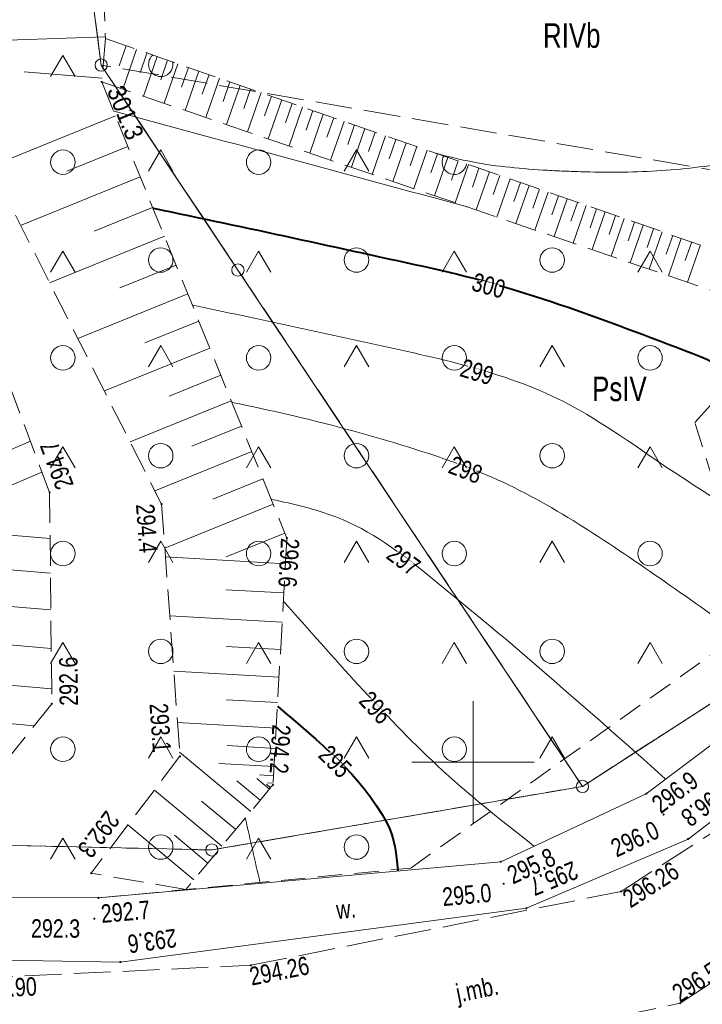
# Model space of a CAD drawing. Header units: metres. Extents: x 8377125 to 8377741, y 5529327 to 5529631.
# Tile 142 of 150: x 8377431 to 8377459, y 5529490 to 5529530. Entities that reach past the tile are written whole.
import ezdxf
from ezdxf.enums import TextEntityAlignment as Align

# ---------------------------------------------------------------- set-up
doc = ezdxf.new("R2010")
doc.units = ezdxf.units.M
doc.header["$MEASUREMENT"] = 0
for name, pattern in [('2_1-500', [1.5, 1, -0.5]), ('BUBZ01-500', [1.75, 1.25, -0.5]), ('egkk-500', [2, 1.5, -0.5]), ('egug-500', [1, 0.5, -0.5]), ('KTJZ01-500', [2, 1.5, -0.5])]:
    doc.linetypes.add(name, pattern=pattern)
doc.layers.get('0').update_dxf_attribs({"color": 2})
for name, color, linetype, lineweight in [('1 500 A2 Ramka', 2, 'Continuous', 0), ('1 500 A2 Ramka (Construction)', 2, 'Continuous', 0), ('202-punkt graniczny', 7, 'Continuous', 0), ('209-oznaczenie konturu klasyfikacyjnego', 7, 'Continuous', 0), ('217-kontur klasyfikacyjny', 7, 'Continuous', 0), ('218-kontur użytku gruntowego', 7, 'Continuous', 0), ('219-działka ewidencyjna', 7, 'Continuous', 0), ('BUBZ01', 7, 'Continuous', 0), ('BUBZ01_1', 7, 'Continuous', 0), ('KTJZ01', 7, 'Continuous', 0), ('OTZZ', 7, 'Continuous', 0), ('pikieta naturalna', 7, 'Continuous', 0), ('pikieta naturalna-Atr2', 7, 'Continuous', 0), ('PTRW02', 7, 'Continuous', 0), ('RTPW01', 7, 'Continuous', 0), ('RTPW02', 7, 'Continuous', 0), ('Wstawianie ramki sekcyjnej z opisem', 7, 'Continuous', 0), ('WWRPH_811', 7, 'Continuous', 0), ('WWRPH_814', 7, 'Continuous', 0)]:
    doc.layers.add(name, color=color, linetype=linetype, lineweight=lineweight)
doc.styles.get("Standard").update_dxf_attribs({"font": 'Working1250.shx', "width": 0.75})

# ---------------------------------------------------------------- blocks, each defined once
blk = doc.blocks.new('202')
at = {"color": 0, "linetype": 'Continuous', "lineweight": 0}
blk.add_circle((0, 0), 0.25, dxfattribs=at)
blk = doc.blocks.new('PW01')
at = {"linetype": 'Continuous', "lineweight": 13}
h = blk.add_hatch(color=0, dxfattribs=at)
edge = h.paths.add_edge_path()
edge.add_arc((0, 0), 0.045, 0, 360)
blk = doc.blocks.new('RTPW02')
at = {"layer": 'RTPW02', "linetype": 'Continuous', "lineweight": 13}
h = blk.add_hatch(color=7, dxfattribs=at)
edge = h.paths.add_edge_path()
edge.add_arc((0, 0), 0.0045, 0, 360)
blk = doc.blocks.new('RTPW01')
at = {"layer": 'RTPW01', "linetype": 'Continuous', "lineweight": 13}
h = blk.add_hatch(color=7, dxfattribs=at)
edge = h.paths.add_edge_path()
edge.add_arc((0, 0), 0.0045, 0, 360)
blk = doc.blocks.new('*U23')
at = {"layer": '1 500 A2 Ramka (Construction)', "color": 2, "linetype": 'Continuous', "lineweight": 30}
blk.add_3dface([(-10.1172, -20.5497), (10.1172, -20.5497), (10.1172, 9.1484), (-10.1172, 9.1484)], dxfattribs=at)

msp = doc.modelspace()

# ---------------------------------------------------------------- linework, layer by layer
at = {"layer": '217-kontur klasyfikacyjny', "color": 3, "linetype": 'egkk-500', "lineweight": 13, "flags": 128}
for points in [[(8377434.8, 5529528.5), (8377431.699, 5529552.111)], [(8377431.699, 5529552.111), (8377434.8, 5529528.5)], [(8377440.39, 5529520.12), (8377434.8, 5529528.5)], [(8377434.8, 5529528.5), (8377440.39, 5529520.12)], [(8377470.67, 5529522.33), (8377434.8, 5529528.5)], [(8377454.47, 5529499.01), (8377440.39, 5529520.12)], [(8377440.39, 5529520.12), (8377454.47, 5529499.01)], [(8377454.47, 5529499.01), (8377463.04, 5529504.54)], [(8377439.32, 5529496.41), (8377454.47, 5529499.01)], [(8377425.78, 5529496.72), (8377439.32, 5529496.41)]]:
    msp.add_lwpolyline(points, dxfattribs=at)
at = {"layer": '218-kontur użytku gruntowego', "color": 3, "linetype": 'egug-500', "lineweight": 13, "flags": 128}
for points in [[(8377434.8, 5529528.5), (8377431.699, 5529552.111)], [(8377431.699, 5529552.111), (8377434.8, 5529528.5)], [(8377440.39, 5529520.12), (8377434.8, 5529528.5)], [(8377434.8, 5529528.5), (8377440.39, 5529520.12)], [(8377454.47, 5529499.01), (8377440.39, 5529520.12)], [(8377440.39, 5529520.12), (8377454.47, 5529499.01)], [(8377463.04, 5529504.54), (8377454.47, 5529499.01)], [(8377454.47, 5529499.01), (8377463.04, 5529504.54)], [(8377454.47, 5529499.01), (8377439.32, 5529496.41)], [(8377439.32, 5529496.41), (8377454.47, 5529499.01)], [(8377439.32, 5529496.41), (8377425.78, 5529496.72)], [(8377425.78, 5529496.72), (8377439.32, 5529496.41)]]:
    msp.add_lwpolyline(points, dxfattribs=at)
at = {"layer": '219-działka ewidencyjna', "color": 7, "linetype": 'Continuous', "lineweight": 13, "flags": 128}
for points in [[(8377434.8, 5529528.5), (8377431.699, 5529552.111)], [(8377440.39, 5529520.12), (8377434.8, 5529528.5)], [(8377454.47, 5529499.01), (8377440.39, 5529520.12)], [(8377463.04, 5529504.54), (8377454.47, 5529499.01)], [(8377454.47, 5529499.01), (8377439.32, 5529496.41)], [(8377439.32, 5529496.41), (8377425.78, 5529496.72)]]:
    msp.add_lwpolyline(points, dxfattribs=at)
at = {"layer": 'BUBZ01', "color": 7, "linetype": 'BUBZ01-500', "lineweight": 13}
for p, q in [((8377434.97, 5529529.58, 302.59), (8377462.966, 5529519.87, 301.365)), ((8377434.82, 5529527.81, 301.3), (8377462.972, 5529518.181, 300.734)), ((8377438.254, 5529494.793, 293.46), (8377434.39, 5529495.46, 292.3))]:
    msp.add_line(p, q, dxfattribs=at)
for points in [[(8377421.448, 5529556.075, 302.473), (8377421.445, 5529540.326, 299.524), (8377427.35, 5529525.27, 296.8), (8377432.69, 5529511.03, 294.7), (8377432.78, 5529502.39, 292.6), (8377428.53, 5529497.07, 292.3), (8377420.65, 5529496.27, 291.4)], [(8377423.333, 5529555.346, 301.846), (8377423.361, 5529540.999, 299.081), (8377429.71, 5529525.49, 297.6), (8377437.27, 5529510.55, 294.4), (8377438.02, 5529500.24, 293.13), (8377434.39, 5529495.46, 292.3)], [(8377429.865, 5529552.821, 305.55), (8377429.776, 5529549.63, 305.145), (8377434.775, 5529535.047, 303.766), (8377434.97, 5529529.58, 302.59), (8377434.82, 5529527.81, 301.3), (8377442.39, 5529509.16, 296.6), (8377441.82, 5529499.07, 294.25), (8377438.254, 5529494.793, 293.46)]]:
    msp.add_polyline3d(points, dxfattribs=at)
at = {"layer": 'BUBZ01_1', "color": 7, "linetype": 'Continuous', "lineweight": 13}
for p, q in [((8377428.105, 5529529.41, 297.974), (8377434.967, 5529529.655, 302.606)), ((8377435.537, 5529528.473, 301.922), (8377435.818, 5529529.286, 302.553)), ((8377435.68, 5529527.516, 301.283), (8377436.243, 5529529.139, 302.534)), ((8377436.386, 5529528.181, 301.895), (8377436.667, 5529528.992, 302.516)), ((8377436.529, 5529527.225, 301.266), (8377437.091, 5529528.844, 302.497)), ((8377437.235, 5529527.889, 301.868), (8377437.515, 5529528.697, 302.479)), ((8377431.656, 5529528.227, 299.647), (8377434.833, 5529527.957, 301.408)), ((8377437.379, 5529526.935, 301.249), (8377437.939, 5529528.55, 302.46)), ((8377438.084, 5529527.596, 301.841), (8377438.363, 5529528.403, 302.442)), ((8377438.229, 5529526.644, 301.231), (8377438.788, 5529528.256, 302.423)), ((8377438.933, 5529527.304, 301.814), (8377439.212, 5529528.109, 302.404)), ((8377439.078, 5529526.354, 301.214), (8377439.636, 5529527.962, 302.386)), ((8377439.782, 5529527.011, 301.787), (8377440.06, 5529527.815, 302.367)), ((8377439.928, 5529526.063, 301.197), (8377440.484, 5529527.667, 302.349)), ((8377440.631, 5529526.719, 301.759), (8377440.909, 5529527.52, 302.33)), ((8377440.777, 5529525.772, 301.18), (8377441.333, 5529527.373, 302.312)), ((8377441.48, 5529526.427, 301.732), (8377441.757, 5529527.226, 302.293)), ((8377441.627, 5529525.482, 301.163), (8377442.181, 5529527.079, 302.274)), ((8377442.329, 5529526.134, 301.705), (8377442.605, 5529526.932, 302.256)), ((8377442.477, 5529525.191, 301.146), (8377443.029, 5529526.785, 302.237)), ((8377443.178, 5529525.842, 301.678), (8377443.454, 5529526.638, 302.219)), ((8377430.285, 5529524.354, 297.357), (8377435.383, 5529526.423, 300.951)), ((8377443.326, 5529524.901, 301.129), (8377443.878, 5529526.49, 302.2)), ((8377444.027, 5529525.549, 301.651), (8377444.302, 5529526.343, 302.182)), ((8377444.176, 5529524.61, 301.112), (8377444.726, 5529526.196, 302.163)), ((8377444.876, 5529525.257, 301.624), (8377445.15, 5529526.049, 302.145)), ((8377445.026, 5529524.319, 301.095), (8377445.575, 5529525.902, 302.126)), ((8377445.725, 5529524.964, 301.597), (8377445.999, 5529525.755, 302.107)), ((8377445.875, 5529524.029, 301.078), (8377446.423, 5529525.608, 302.089)), ((8377446.574, 5529524.672, 301.57), (8377446.847, 5529525.461, 302.07)), ((8377433.392, 5529524.162, 298.867), (8377435.889, 5529525.175, 300.636)), ((8377446.725, 5529523.738, 301.061), (8377447.271, 5529525.313, 302.052)), ((8377447.423, 5529524.38, 301.543), (8377447.695, 5529525.166, 302.033)), ((8377447.575, 5529523.448, 301.044), (8377448.12, 5529525.019, 302.015)), ((8377448.272, 5529524.087, 301.516), (8377448.544, 5529524.872, 301.996)), ((8377448.424, 5529523.157, 301.026), (8377448.968, 5529524.725, 301.977)), ((8377449.121, 5529523.795, 301.488), (8377449.392, 5529524.578, 301.959)), ((8377449.274, 5529522.866, 301.009), (8377449.816, 5529524.431, 301.94)), ((8377449.97, 5529523.502, 301.461), (8377450.241, 5529524.284, 301.922)), ((8377431.505, 5529521.942, 296.84), (8377436.396, 5529523.927, 300.322)), ((8377450.123, 5529522.576, 300.992), (8377450.665, 5529524.137, 301.903)), ((8377450.819, 5529523.21, 301.434), (8377451.089, 5529523.989, 301.885)), ((8377450.973, 5529522.285, 300.975), (8377451.513, 5529523.842, 301.866)), ((8377451.668, 5529522.917, 301.407), (8377451.937, 5529523.695, 301.848)), ((8377451.752, 5529522.019, 300.96), (8377452.291, 5529523.573, 301.832)), ((8377452.446, 5529522.649, 301.382), (8377452.715, 5529523.425, 301.814)), ((8377452.531, 5529521.752, 300.944), (8377453.068, 5529523.303, 301.798)), ((8377453.224, 5529522.381, 301.357), (8377453.493, 5529523.156, 301.78)), ((8377453.309, 5529521.486, 300.928), (8377453.846, 5529523.033, 301.764)), ((8377434.509, 5529521.708, 298.294), (8377436.902, 5529522.68, 300.007)), ((8377454.002, 5529522.113, 301.333), (8377454.27, 5529522.886, 301.745)), ((8377454.088, 5529521.22, 300.913), (8377454.624, 5529522.763, 301.73)), ((8377454.781, 5529521.845, 301.308), (8377455.048, 5529522.616, 301.711)), ((8377454.867, 5529520.953, 300.897), (8377455.401, 5529522.494, 301.696)), ((8377455.559, 5529521.577, 301.283), (8377455.826, 5529522.347, 301.677)), ((8377455.646, 5529520.687, 300.881), (8377456.179, 5529522.224, 301.662)), ((8377456.337, 5529521.309, 301.258), (8377456.603, 5529522.077, 301.643)), ((8377456.425, 5529520.42, 300.866), (8377456.957, 5529521.954, 301.628)), ((8377457.115, 5529521.041, 301.233), (8377457.381, 5529521.807, 301.609)), ((8377432.692, 5529519.598, 296.338), (8377437.381, 5529521.501, 299.71)), ((8377457.204, 5529520.154, 300.85), (8377457.734, 5529521.684, 301.594)), ((8377457.894, 5529520.773, 301.208), (8377458.159, 5529521.537, 301.575)), ((8377457.982, 5529519.888, 300.834), (8377458.512, 5529521.415, 301.56)), ((8377458.672, 5529520.505, 301.184), (8377458.936, 5529521.268, 301.541)), ((8377458.761, 5529519.621, 300.819), (8377459.29, 5529521.145, 301.526)), ((8377435.564, 5529519.39, 297.753), (8377437.859, 5529520.322, 299.413)), ((8377433.844, 5529517.32, 295.85), (8377438.338, 5529519.144, 299.116)), ((8377436.587, 5529517.141, 297.228), (8377438.788, 5529518.034, 298.836)), ((8377434.929, 5529515.176, 295.391), (8377439.238, 5529516.925, 298.557)), ((8377437.58, 5529514.96, 296.719), (8377439.688, 5529515.816, 298.277)), ((8377435.98, 5529513.099, 294.946), (8377440.111, 5529514.776, 298.015)), ((8377438.511, 5529512.915, 296.242), (8377440.533, 5529513.736, 297.753)), ((8377431.905, 5529513.124, 295.009), (8377429.509, 5529512.095, 296.287)), ((8377436.997, 5529511.089, 294.516), (8377440.955, 5529512.696, 297.491)), ((8377432.378, 5529511.862, 294.823), (8377430.04, 5529510.859, 296.028)), ((8377439.36, 5529510.757, 295.767), (8377441.405, 5529511.587, 297.212)), ((8377437.401, 5529508.75, 294.178), (8377441.827, 5529510.547, 296.949)), ((8377432.71, 5529509.145, 294.242), (8377429.95, 5529509.378, 295.646)), ((8377439.902, 5529508.392, 295.333), (8377442.306, 5529509.368, 296.652)), ((8377437.427, 5529508.391, 294.134), (8377442.331, 5529508.114, 296.356)), ((8377432.724, 5529507.722, 293.896), (8377429.831, 5529507.967, 295.278)), ((8377439.889, 5529507.052, 295.032), (8377442.263, 5529506.918, 296.078)), ((8377432.74, 5529506.224, 293.532), (8377429.705, 5529506.481, 294.891)), ((8377437.602, 5529505.981, 293.837), (8377442.196, 5529505.722, 295.799)), ((8377432.756, 5529504.651, 293.149), (8377429.573, 5529504.921, 294.484)), ((8377439.908, 5529504.726, 294.618), (8377442.132, 5529504.601, 295.538)), ((8377437.767, 5529503.723, 293.559), (8377442.069, 5529503.48, 295.277)), ((8377432.774, 5529503.003, 292.749), (8377429.434, 5529503.286, 294.058)), ((8377439.927, 5529502.551, 294.231), (8377442.01, 5529502.433, 295.033)), ((8377432.063, 5529501.492, 292.549), (8377429.302, 5529501.726, 293.652)), ((8377437.92, 5529501.615, 293.299), (8377441.951, 5529501.387, 294.79)), ((8377438.007, 5529500.413, 293.151), (8377440.917, 5529497.987, 294.05)), ((8377439.942, 5529500.676, 293.898), (8377441.904, 5529500.565, 294.598)), ((8377439.602, 5529499.945, 293.625), (8377441.862, 5529499.817, 294.424)), ((8377440.348, 5529499.234, 293.851), (8377441.297, 5529498.443, 294.134)), ((8377441.16, 5529499.33, 294.064), (8377441.677, 5529498.899, 294.218)), ((8377441.276, 5529499.476, 294.137), (8377441.841, 5529499.444, 294.337)), ((8377436.972, 5529498.859, 292.89), (8377439.728, 5529496.561, 293.787)), ((8377441.552, 5529499.1, 294.177), (8377441.725, 5529498.956, 294.229)), ((8377441.598, 5529499.158, 294.187), (8377441.824, 5529499.145, 294.267)), ((8377438.905, 5529498.408, 293.463), (8377440.298, 5529497.245, 293.913)), ((8377435.893, 5529497.439, 292.644), (8377438.587, 5529495.193, 293.534)), ((8377437.795, 5529497.013, 293.214), (8377439.157, 5529495.877, 293.66))]:
    msp.add_line(p, q, dxfattribs=at)
at = {"layer": 'OTZZ', "color": 7, "linetype": 'Continuous', "lineweight": 13, "flags": 128}
for points in [[(8377432.734, 5529528.029), (8377433.234, 5529528.895), (8377433.734, 5529528.029)], [(8377436.734, 5529524.163), (8377437.234, 5529525.029), (8377437.734, 5529524.163)], [(8377444.734, 5529524.163), (8377445.234, 5529525.029), (8377445.734, 5529524.163)], [(8377432.734, 5529520.029), (8377433.234, 5529520.895), (8377433.734, 5529520.029)], [(8377440.734, 5529520.029), (8377441.234, 5529520.895), (8377441.734, 5529520.029)], [(8377456.734, 5529520.029), (8377457.234, 5529520.895), (8377457.734, 5529520.029)], [(8377436.734, 5529516.163), (8377437.234, 5529517.029), (8377437.734, 5529516.163)], [(8377444.734, 5529516.163), (8377445.234, 5529517.029), (8377445.734, 5529516.163)], [(8377452.734, 5529516.163), (8377453.234, 5529517.029), (8377453.734, 5529516.163)], [(8377432.734, 5529512.029), (8377433.234, 5529512.895), (8377433.734, 5529512.029)], [(8377440.734, 5529512.029), (8377441.234, 5529512.895), (8377441.734, 5529512.029)], [(8377456.734, 5529512.029), (8377457.234, 5529512.895), (8377457.734, 5529512.029)], [(8377436.734, 5529508.163), (8377437.234, 5529509.029), (8377437.734, 5529508.163)], [(8377444.734, 5529508.163), (8377445.234, 5529509.029), (8377445.734, 5529508.163)], [(8377452.734, 5529508.163), (8377453.234, 5529509.029), (8377453.734, 5529508.163)], [(8377432.734, 5529504.029), (8377433.234, 5529504.895), (8377433.734, 5529504.029)], [(8377440.734, 5529504.029), (8377441.234, 5529504.895), (8377441.734, 5529504.029)], [(8377448.734, 5529504.029), (8377449.234, 5529504.895), (8377449.734, 5529504.029)], [(8377456.734, 5529504.029), (8377457.234, 5529504.895), (8377457.734, 5529504.029)], [(8377436.734, 5529500.163), (8377437.234, 5529501.029), (8377437.734, 5529500.163)], [(8377452.734, 5529500.163), (8377453.234, 5529501.029), (8377453.734, 5529500.163)], [(8377432.734, 5529496.029), (8377433.234, 5529496.895), (8377433.734, 5529496.029)], [(8377440.734, 5529496.029), (8377441.234, 5529496.895), (8377441.734, 5529496.029)]]:
    msp.add_lwpolyline(points, dxfattribs=at)
at = {"layer": 'OTZZ', "color": 7, "linetype": 'Continuous', "lineweight": 13}
for centre in [(8377433.234, 5529524.529), (8377441.234, 5529524.529), (8377437.234, 5529520.529), (8377445.234, 5529520.529), (8377453.234, 5529520.529), (8377433.234, 5529516.529), (8377457.234, 5529516.529), (8377437.234, 5529512.529), (8377445.234, 5529512.529), (8377453.234, 5529512.529), (8377433.234, 5529508.529), (8377441.234, 5529508.529), (8377449.234, 5529508.529), (8377457.234, 5529508.529), (8377437.234, 5529504.529), (8377453.234, 5529504.529), (8377433.234, 5529500.529), (8377441.234, 5529500.529), (8377449.234, 5529500.529), (8377437.234, 5529496.529), (8377445.234, 5529496.529)]:
    msp.add_circle(centre, 0.5, dxfattribs=at)
for centre, start, end in [((8377437.234, 5529528.529), 130.6748, 11.0685), ((8377449.234, 5529524.529), 149.5207, 352.2226), ((8377441.234, 5529516.529), 0, 360), ((8377445.234, 5529504.529), 0, 360)]:
    msp.add_arc(centre, 0.5, start, end, dxfattribs=at)
at = {"layer": 'Wstawianie ramki sekcyjnej z opisem', "color": 7}
for p, q in [((8377450, 5529500), (8377450, 5529502.5)), ((8377450, 5529500), (8377450, 5529502.5)), ((8377447.5, 5529500), (8377452.5, 5529500)), ((8377447.5, 5529500), (8377452.5, 5529500)), ((8377447.5, 5529500), (8377452.5, 5529500)), ((8377447.5, 5529500), (8377452.5, 5529500)), ((8377450, 5529497.5), (8377450, 5529500)), ((8377450, 5529497.5), (8377450, 5529500))]:
    msp.add_line(p, q, dxfattribs=at)
at = {"layer": 'WWRPH_811', "color": 34, "linetype": 'Continuous', "lineweight": 13}
for points, knots in [([(8377448.454, 5529524.903, 302), (8377448.463, 5529524.901, 302), (8377448.473, 5529524.898, 302), (8377448.483, 5529524.895, 302), (8377448.974, 5529524.75, 302), (8377449.474, 5529524.638, 302), (8377449.978, 5529524.54, 302), (8377450.484, 5529524.441, 302), (8377450.993, 5529524.369, 302), (8377451.505, 5529524.319, 302), (8377452.019, 5529524.27, 302), (8377452.532, 5529524.224, 302), (8377453.046, 5529524.196, 302), (8377453.303, 5529524.183, 302), (8377453.56, 5529524.17, 302), (8377453.816, 5529524.16, 302), (8377454.072, 5529524.149, 302), (8377454.328, 5529524.141, 302), (8377454.583, 5529524.133, 302), (8377455.102, 5529524.118, 302), (8377455.621, 5529524.117, 302), (8377456.14, 5529524.121, 302), (8377456.66, 5529524.125, 302), (8377457.18, 5529524.15, 302), (8377457.7, 5529524.183, 302), (8377458.221, 5529524.217, 302), (8377458.74, 5529524.264, 302), (8377459.258, 5529524.332, 302), (8377459.779, 5529524.4, 302), (8377460.296, 5529524.479, 302), (8377460.812, 5529524.577, 302), (8377461.307, 5529524.671, 302), (8377461.8, 5529524.769, 302), (8377462.292, 5529524.875, 302), (8377462.781, 5529524.98, 302), (8377463.268, 5529525.09, 302), (8377463.755, 5529525.206, 302), (8377464.24, 5529525.322, 302), (8377464.722, 5529525.447, 302), (8377465.202, 5529525.583, 302), (8377465.683, 5529525.72, 302), (8377466.161, 5529525.864, 302), (8377466.635, 5529526.021, 302), (8377468.047, 5529526.487, 302), (8377469.457, 5529526.954, 302), (8377470.858, 5529527.451, 302)], [0, 0, 0, 0, 0.001309, 0.001309, 0.001309, 0.068404, 0.068404, 0.068404, 0.135742, 0.135742, 0.135742, 0.203207, 0.203207, 0.203207, 0.236859, 0.236859, 0.236859, 0.270357, 0.270357, 0.270357, 0.338291, 0.338291, 0.338291, 0.406416, 0.406416, 0.406416, 0.474751, 0.474751, 0.474751, 0.543397, 0.543397, 0.543397, 0.609286, 0.609286, 0.609286, 0.67475, 0.67475, 0.67475, 0.740029, 0.740029, 0.740029, 0.805422, 0.805422, 0.805422, 1, 1, 1, 1]), ([(8377435.303, 5529526.62, 301), (8377435.313, 5529526.617, 301), (8377435.322, 5529526.614, 301), (8377435.332, 5529526.612, 301), (8377437.729, 5529525.962, 301), (8377440.126, 5529525.313, 301), (8377442.522, 5529524.663, 301), (8377444.919, 5529524.013, 301), (8377447.316, 5529523.364, 301), (8377449.713, 5529522.714, 301), (8377449.722, 5529522.712, 301), (8377449.732, 5529522.709, 301), (8377449.742, 5529522.706, 301)], [0, 0, 0, 0, 0.002005, 0.002005, 0.002005, 0.5, 0.5, 0.5, 0.997995, 0.997995, 0.997995, 1, 1, 1, 1]), ([(8377438.524, 5529518.683, 299), (8377438.534, 5529518.681, 299), (8377438.544, 5529518.679, 299), (8377438.554, 5529518.677, 299), (8377441.231, 5529518.123, 299), (8377443.901, 5529517.534, 299), (8377446.573, 5529516.949, 299), (8377449.239, 5529516.365, 299), (8377451.956, 5529515.765, 299), (8377454.347, 5529514.392, 299), (8377455.891, 5529513.505, 299), (8377457.281, 5529512.445, 299), (8377458.766, 5529511.496, 299), (8377460.249, 5529510.548, 299), (8377461.612, 5529509.506, 299), (8377463.258, 5529508.729, 299), (8377464.431, 5529508.176, 299), (8377465.724, 5529508.242, 299), (8377466.974, 5529508.153, 299), (8377466.984, 5529508.153, 299), (8377466.994, 5529508.152, 299), (8377467.004, 5529508.151, 299)], [0, 0, 0, 0, 0.000975, 0.000975, 0.000975, 0.267605, 0.267605, 0.267605, 0.533612, 0.533612, 0.533612, 0.70532, 0.70532, 0.70532, 0.876803, 0.876803, 0.876803, 0.999025, 0.999025, 0.999025, 1, 1, 1, 1]), ([(8377440.135, 5529514.715, 298), (8377440.145, 5529514.713, 298), (8377440.155, 5529514.711, 298), (8377440.164, 5529514.709, 298), (8377443.278, 5529514.064, 298), (8377446.347, 5529513.283, 298), (8377449.369, 5529512.21, 298), (8377451.91, 5529511.307, 298), (8377454.184, 5529509.879, 298), (8377456.406, 5529508.361, 298), (8377458.637, 5529506.837, 298), (8377460.832, 5529505.315, 298), (8377462.903, 5529503.6, 298), (8377463.003, 5529503.518, 298), (8377463.103, 5529503.436, 298), (8377463.198, 5529503.349, 298), (8377463.205, 5529503.343, 298), (8377463.213, 5529503.336, 298), (8377463.22, 5529503.329, 298)], [0, 0, 0, 0, 0.001151, 0.001151, 0.001151, 0.367129, 0.367129, 0.367129, 0.674903, 0.674903, 0.674903, 0.983997, 0.983997, 0.983997, 0.998849, 0.998849, 0.998849, 1, 1, 1, 1]), ([(8377441.746, 5529510.747, 297), (8377441.756, 5529510.745, 297), (8377441.765, 5529510.743, 297), (8377441.775, 5529510.741, 297), (8377442.66, 5529510.558, 297), (8377443.536, 5529510.356, 297), (8377444.39, 5529510.027, 297), (8377445.832, 5529509.474, 297), (8377447.066, 5529508.539, 297), (8377448.251, 5529507.571, 297), (8377449.89, 5529506.231, 297), (8377451.521, 5529504.899, 297), (8377453.108, 5529503.506, 297), (8377454.692, 5529502.116, 297), (8377456.289, 5529500.741, 297), (8377457.847, 5529499.322, 297), (8377457.854, 5529499.315, 297), (8377457.862, 5529499.309, 297), (8377457.869, 5529499.302, 297)], [0, 0, 0, 0, 0.0015, 0.0015, 0.0015, 0.13701, 0.13701, 0.13701, 0.365786, 0.365786, 0.365786, 0.682432, 0.682432, 0.682432, 0.9985, 0.9985, 0.9985, 1, 1, 1, 1]), ([(8377442.244, 5529506.584, 296), (8377442.251, 5529506.576, 296), (8377442.258, 5529506.569, 296), (8377442.264, 5529506.561, 296), (8377444.296, 5529504.277, 296), (8377446.301, 5529501.969, 296), (8377448.531, 5529499.865, 296), (8377449.777, 5529498.689, 296), (8377451.131, 5529497.645, 296), (8377452.472, 5529496.585, 296), (8377452.48, 5529496.579, 296), (8377452.488, 5529496.573, 296), (8377452.496, 5529496.567, 296)], [0, 0, 0, 0, 0.002089, 0.002089, 0.002089, 0.640833, 0.640833, 0.640833, 0.997911, 0.997911, 0.997911, 1, 1, 1, 1]), ([(8377440.691, 5529497.716, 294), (8377440.693, 5529497.706, 294), (8377440.695, 5529497.697, 294), (8377440.698, 5529497.687, 294), (8377440.796, 5529497.254, 294), (8377440.894, 5529496.822, 294), (8377440.993, 5529496.389, 294), (8377441.091, 5529495.956, 294), (8377441.189, 5529495.524, 294), (8377441.288, 5529495.091, 294), (8377441.29, 5529495.081, 294), (8377441.292, 5529495.071, 294), (8377441.294, 5529495.062, 294)], [0, 0, 0, 0, 0.01102, 0.01102, 0.01102, 0.5, 0.5, 0.5, 0.98898, 0.98898, 0.98898, 1, 1, 1, 1])]:
    msp.add_open_spline(points, degree=3, knots=knots, dxfattribs=at)
at = {"layer": 'WWRPH_814', "color": 34, "linetype": 'Continuous', "lineweight": 40}
for points, knots in [([(8377436.914, 5529522.651, 300), (8377436.924, 5529522.649, 300), (8377436.933, 5529522.647, 300), (8377436.943, 5529522.645, 300), (8377440.739, 5529521.859, 300), (8377444.524, 5529521.025, 300), (8377448.312, 5529520.195, 300), (8377452.088, 5529519.368, 300), (8377455.72, 5529517.962, 300), (8377459.326, 5529516.574, 300), (8377460.716, 5529516.039, 300), (8377461.635, 5529514.473, 300), (8377463.099, 5529514.179, 300), (8377464.03, 5529513.992, 300), (8377464.968, 5529513.863, 300), (8377465.909, 5529513.746, 300), (8377467.045, 5529513.605, 300), (8377468.18, 5529513.458, 300), (8377469.316, 5529513.324, 300), (8377469.326, 5529513.323, 300), (8377469.336, 5529513.322, 300), (8377469.346, 5529513.32, 300)], [0, 0, 0, 0, 0.000882, 0.000882, 0.000882, 0.342636, 0.342636, 0.342636, 0.683348, 0.683348, 0.683348, 0.814664, 0.814664, 0.814664, 0.898225, 0.898225, 0.898225, 0.999118, 0.999118, 0.999118, 1, 1, 1, 1]), ([(8377442.002, 5529502.29, 295), (8377442.009, 5529502.284, 295), (8377442.017, 5529502.277, 295), (8377442.025, 5529502.271, 295), (8377443.675, 5529500.844, 295), (8377445.414, 5529499.51, 295), (8377446.49, 5529497.486, 295), (8377446.81, 5529496.883, 295), (8377446.848, 5529496.233, 295), (8377446.924, 5529495.588, 295), (8377446.925, 5529495.578, 295), (8377446.926, 5529495.568, 295), (8377446.928, 5529495.558, 295)], [0, 0, 0, 0, 0.003508, 0.003508, 0.003508, 0.768867, 0.768867, 0.768867, 0.996492, 0.996492, 0.996492, 1, 1, 1, 1])]:
    msp.add_open_spline(points, degree=3, knots=knots, dxfattribs=at)

# ---------------------------------------------------------------- block references
at = {"layer": '202-punkt graniczny', "color": 7, "linetype": 'Continuous', "lineweight": 13}
for p in [(8377434.8, 5529528.5), (8377440.39, 5529520.12), (8377454.47, 5529499.01), (8377439.32, 5529496.41)]:
    msp.add_blockref('202', p, dxfattribs=at)
at = {"layer": 'pikieta naturalna', "color": 7, "linetype": 'Continuous', "lineweight": 13}
msp.add_blockref('PW01', (8377434.82, 5529527.81, 301.3), dxfattribs=at)
at = {"layer": 'RTPW01', "color": 7, "linetype": 'Continuous', "lineweight": 13, "xscale": 10, "yscale": 10}
for p in [(8377432.69, 5529511.03, 294.7), (8377437.27, 5529510.55, 294.4), (8377442.39, 5529509.16, 296.6), (8377432.78, 5529502.39, 292.6), (8377438.02, 5529500.24, 293.13), (8377441.82, 5529499.07, 294.25), (8377457.08, 5529498.71, 296.85), (8377457.79, 5529497.86, 295.95), (8377458.79, 5529496.86, 296.77), (8377451.13, 5529495.93, 295.75), (8377434.39, 5529495.46, 292.3), (8377451.25, 5529495.03, 294.97), (8377434.69, 5529494.45, 292.73), (8377452.18, 5529494.03, 295.73), (8377434.52, 5529493.6, 292.27), (8377435.58, 5529491.83, 293.55)]:
    msp.add_blockref('RTPW01', p, dxfattribs=at)
at = {"layer": 'RTPW02', "color": 7, "linetype": 'Continuous', "lineweight": 13, "xscale": 10, "yscale": 10}
for p in [(8377456.048, 5529494.714, 296.262), (8377440.92, 5529491.695, 294.262), (8377458.464, 5529490.147, 296.528)]:
    msp.add_blockref('RTPW02', p, dxfattribs=at)

# ---------------------------------------------------------------- texts
at = {"layer": '209-oznaczenie konturu klasyfikacyjnego', "color": 3, "linetype": 'Continuous', "lineweight": 13, "width": 0.79}
for s, p in [('RIVb', (8377452.86, 5529530.206)), ('PsIV', (8377454.866, 5529515.761))]:
    msp.add_text(s, height=1, dxfattribs=at).set_placement(p, align=Align.TOP_LEFT)
at = {"layer": 'KTJZ01', "color": 7, "linetype": 'Continuous', "lineweight": 13, "insert": (8377449.431, 5529489.951, 295.262), "char_height": 0.75, "attachment_point": 7, "rotation": 11.2859, "line_spacing_factor": 0.6}
msp.add_mtext('\\FWORKING_1250;\\H1x;\\W0.8;j.mb.', dxfattribs=at)
at = {"layer": 'pikieta naturalna-Atr2', "color": 7, "width": 0.9}
msp.add_text('301.3', height=0.75, rotation=292.0921, dxfattribs=at).set_placement((8377435.869, 5529525.368, 301.3), align=Align.RIGHT)
at = {"layer": 'PTRW02', "color": 7, "linetype": 'Continuous', "lineweight": 13, "insert": (8377444.441, 5529493.583, 294.241), "char_height": 0.75, "attachment_point": 7, "rotation": 5.1319, "line_spacing_factor": 0.6}
msp.add_mtext('\\FWORKING_1250;\\H1x;\\W0.8;w.', dxfattribs=at)
at = {"layer": 'RTPW01', "color": 7, "linetype": 'Continuous', "lineweight": 13, "char_height": 0.75, "attachment_point": 7, "line_spacing_factor": 0.6}
for s, insert, rotation in [('\\FWORKING_1250;\\H1x;\\W0.8;294.7', (8377433.7, 5529511.331), 110.5892), ('\\FWORKING_1250;\\H1x;\\W0.8;294.4', (8377436.208, 5529510.532, 294.4), 274.1606), ('\\FWORKING_1250;\\H1x;\\W0.8;296.6', (8377442.14, 5529509.174, 296.6), 266.7667), ('\\FWORKING_1250;\\H1x;\\W0.8;292.6', (8377433.86, 5529502.309), 90.5968), ('\\FWORKING_1250;\\H1x;\\W0.8;293.1', (8377436.762, 5529502.38, 293.13), 274.1606), ('\\FWORKING_1250;\\H1x;\\W0.8;294.2', (8377441.788, 5529501.555, 294.25), 266.7667), ('\\FWORKING_1250;\\H1x;\\W0.8;296.9', (8377457.68, 5529497.86, 296.85), 36.964), ('\\FWORKING_1250;\\H1x;\\W0.8;296.8', (8377460.022, 5529499.128, 296.77), 216.964), ('\\FWORKING_1250;\\H1x;\\W0.8;292.3', (8377435.001, 5529498.076), 232.7864), ('\\FWORKING_1250;\\H1x;\\W0.8;296.0', (8377455.871, 5529496.088, 295.95), 25.0227), ('\\FWORKING_1250;\\H1x;\\W0.8;295.8', (8377451.631, 5529494.985, 295.75), 25.0227), ('\\FWORKING_1250;\\H1x;\\W0.8;295.7', (8377454.08, 5529495.986, 295.73), 202.4891), ('\\FWORKING_1250;\\H1x;\\W0.8;295.0', (8377448.779, 5529494.105, 294.97), 5.1319), ('\\FWORKING_1250;\\H1x;\\W0.8;292.7', (8377434.825, 5529493.414, 292.73), 5.1319), ('\\FWORKING_1250;\\H1x;\\W0.8;292.3', (8377431.929, 5529492.821, 292.27), 359.7142), ('\\FWORKING_1250;\\H1x;\\W0.8;293.6', (8377437.828, 5529493.204, 293.55), 187.6728)]:
    msp.add_mtext(s, dxfattribs=dict(at, insert=insert, rotation=rotation))
at = {"layer": 'RTPW02', "color": 7, "linetype": 'Continuous', "lineweight": 13, "char_height": 0.75, "attachment_point": 7, "line_spacing_factor": 0.72}
for s, insert, rotation in [('\\FWORKING_1250;\\H1x;\\W0.8;296.26', (8377456.443, 5529494.005, 296.262), 32.8454), ('\\FWORKING_1250;\\H1x;\\W0.8;294.26', (8377440.953, 5529490.852, 294.262), 11.2859), ('\\FWORKING_1250;\\H1x;\\W0.8;296.53', (8377458.464, 5529490.147, 296.528), 32.8454), ('\\FWORKING_1250;\\H1x;\\W0.8;292.90', (8377429.732, 5529490.338, 292.904), 2.6907)]:
    msp.add_mtext(s, dxfattribs=dict(at, insert=insert, rotation=rotation))

# ---------------------------------------------------------------- next in the draw order: texts
at = {"layer": 'WWRPH_811', "color": 34, "linetype": 'Continuous', "lineweight": 13, "char_height": 0.75, "attachment_point": 5, "line_spacing_factor": 0.6, "bg_fill": 3, "box_fill_scale": 0.666667, "bg_fill_color": 255, "bg_fill_transparency": 0}
for s, insert, rotation in [('\\FWORKING_1250;\\H1x;\\W0.8;299', (8377450.162, 5529515.951, 299), 343.0881), ('\\FWORKING_1250;\\H1x;\\W0.8;298', (8377449.693, 5529511.951, 298), 338.9394), ('\\FWORKING_1250;\\H1x;\\W0.8;297', (8377447.162, 5529508.265, 297), 323.6229), ('\\FWORKING_1250;\\H1x;\\W0.8;296', (8377446.016, 5529502.23, 296), 313.3265)]:
    msp.add_mtext(s, dxfattribs=dict(at, insert=insert, rotation=rotation))
at = {"layer": 'WWRPH_814', "color": 34, "linetype": 'Continuous', "lineweight": 13, "char_height": 0.75, "attachment_point": 5, "line_spacing_factor": 0.6, "bg_fill": 3, "box_fill_scale": 0.666667, "bg_fill_color": 255, "bg_fill_transparency": 0}
for s, insert, rotation in [('\\FWORKING_1250;\\H1x;\\W0.8;300', (8377450.636, 5529519.48, 300), 344.7652), ('\\FWORKING_1250;\\H1x;\\W0.8;295', (8377444.363, 5529500.026, 295), 315.1802)]:
    msp.add_mtext(s, dxfattribs=dict(at, insert=insert, rotation=rotation))

# ---------------------------------------------------------------- next in the draw order: linework, layer by layer
at = {"layer": 'KTJZ01', "color": 7, "linetype": 'KTJZ01-500', "lineweight": 13}
for points in [[(8377314.959, 5529543.861, 283.194), (8377319.33, 5529539.78, 283.86), (8377338.668, 5529527.083, 285.942), (8377348.754, 5529521.741, 286.957), (8377359.879, 5529515.876, 287.98), (8377367.307, 5529512.208, 288.606), (8377370.445, 5529511.09, 288.757), (8377375.045, 5529509.037, 288.985), (8377380.025, 5529506.56, 289.213), (8377386.139, 5529503.373, 289.555), (8377391.309, 5529500.553, 289.788), (8377399.808, 5529496.663, 290.165), (8377411.862, 5529493.138, 291.002), (8377419.006, 5529491.933, 291.668), (8377429.685, 5529491.167, 292.904), (8377440.92, 5529491.695, 294.262), (8377456.048, 5529494.714, 296.262), (8377465.548, 5529500.847, 298.076), (8377470.455, 5529506.719, 299.175), (8377471.744, 5529509.333, 299.581), (8377473.741, 5529515.304, 300.516), (8377474.454, 5529520.195, 301.263), (8377474.815, 5529527.608, 302.245), (8377474.678, 5529528.881, 302.408)], [(8377411.127, 5529488.308, 291.088), (8377418.327, 5529487, 291.483), (8377422.878, 5529486.537, 292.025), (8377429.599, 5529486.166, 292.924), (8377442.314, 5529486.705, 294.424), (8377458.464, 5529490.147, 296.528), (8377469.401, 5529497.252, 298.34), (8377474.492, 5529503.23, 299.271), (8377476.481, 5529506.888, 299.821), (8377478.602, 5529512.537, 300.545), (8377479.656, 5529519.272, 301.431), (8377479.817, 5529525.665, 302.132)]]:
    msp.add_polyline3d(points, dxfattribs=at)
at = {"layer": 'OTZZ', "color": 7, "linetype": 'Continuous', "lineweight": 13, "flags": 128}
for points in [[(8377448.734, 5529520.029), (8377449.234, 5529520.895), (8377449.734, 5529520.029)], [(8377448.734, 5529512.029), (8377449.234, 5529512.895), (8377449.734, 5529512.029)], [(8377444.734, 5529500.163), (8377445.234, 5529501.029), (8377445.734, 5529500.163)]]:
    msp.add_lwpolyline(points, dxfattribs=at)
at = {"layer": 'OTZZ', "color": 7, "linetype": '2_1-500', "lineweight": 13}
msp.add_polyline3d([(8377434.695, 5529494.454, 292.732), (8377447.45, 5529495.67, 295.34), (8377461.64, 5529505.74, 298.23), (8377459.06, 5529513.88, 299.79), (8377462.97, 5529518.18, 300.73)], dxfattribs=at)
at = {"layer": 'OTZZ', "color": 7, "linetype": 'Continuous', "lineweight": 13}
msp.add_circle((8377449.234, 5529516.529), 0.5, dxfattribs=at)
at = {"layer": 'PTRW02', "color": 7, "linetype": 'Continuous', "lineweight": 13}
for points in [[(8377471.598, 5529530.809, 302.616), (8377471.029, 5529530.751, 302.595), (8377470.3, 5529516.714, 300.633), (8377468.41, 5529509.97, 299.38), (8377463.402, 5529503.466, 298.034), (8377457.077, 5529498.706, 296.852), (8377451.13, 5529495.93, 295.75), (8377434.695, 5529494.454, 292.732), (8377424.673, 5529494.504, 291.686), (8377414.62, 5529495.96, 291.39), (8377406.629, 5529497.945, 290.933), (8377397.57, 5529500.64, 290.8), (8377387.863, 5529505.241, 290.488), (8377376.019, 5529511.098, 289.841), (8377368.353, 5529515.208, 289.708), (8377360.707, 5529519.732, 288.425), (8377350.04, 5529524.56, 286.7), (8377345.944, 5529526.69, 285.312), (8377321.13, 5529541.74, 283.55), (8377315.793, 5529546.793, 282.975)], [(8377314.586, 5529544.931, 282.927), (8377319.72, 5529540.22, 283.7), (8377339.017, 5529527.768, 285.789), (8377348.042, 5529522.984, 286.692), (8377360.087, 5529517.82, 287.681), (8377367.258, 5529513.449, 288.626), (8377375.372, 5529509.543, 288.89), (8377386.892, 5529503.614, 289.464), (8377397.271, 5529498.67, 289.868), (8377405.629, 5529495.371, 290.414), (8377414.41, 5529493.3, 291.13), (8377423.745, 5529492.023, 292.146), (8377435.58, 5529491.83, 293.55), (8377452.18, 5529494.03, 295.73), (8377458.79, 5529496.856, 296.775), (8377465.144, 5529501.717, 298.029), (8377470.81, 5529509.19, 299.41), (8377473.021, 5529515.666, 300.461), (8377472.658, 5529520.828, 301.263), (8377472.63, 5529522.5, 301.44), (8377472.732, 5529530.099, 302.539)]]:
    msp.add_polyline3d(points, dxfattribs=at)

# ---------------------------------------------------------------- next in the draw order: block references
at = {"layer": '1 500 A2 Ramka', "color": 2, "linetype": 'Continuous', "lineweight": 30, "xscale": 10, "yscale": 10, "zscale": 10, "rotation": 90}
msp.add_blockref('*U23', (8377301.832, 5529509.982), dxfattribs=at)

doc.saveas('drawing.dxf')
